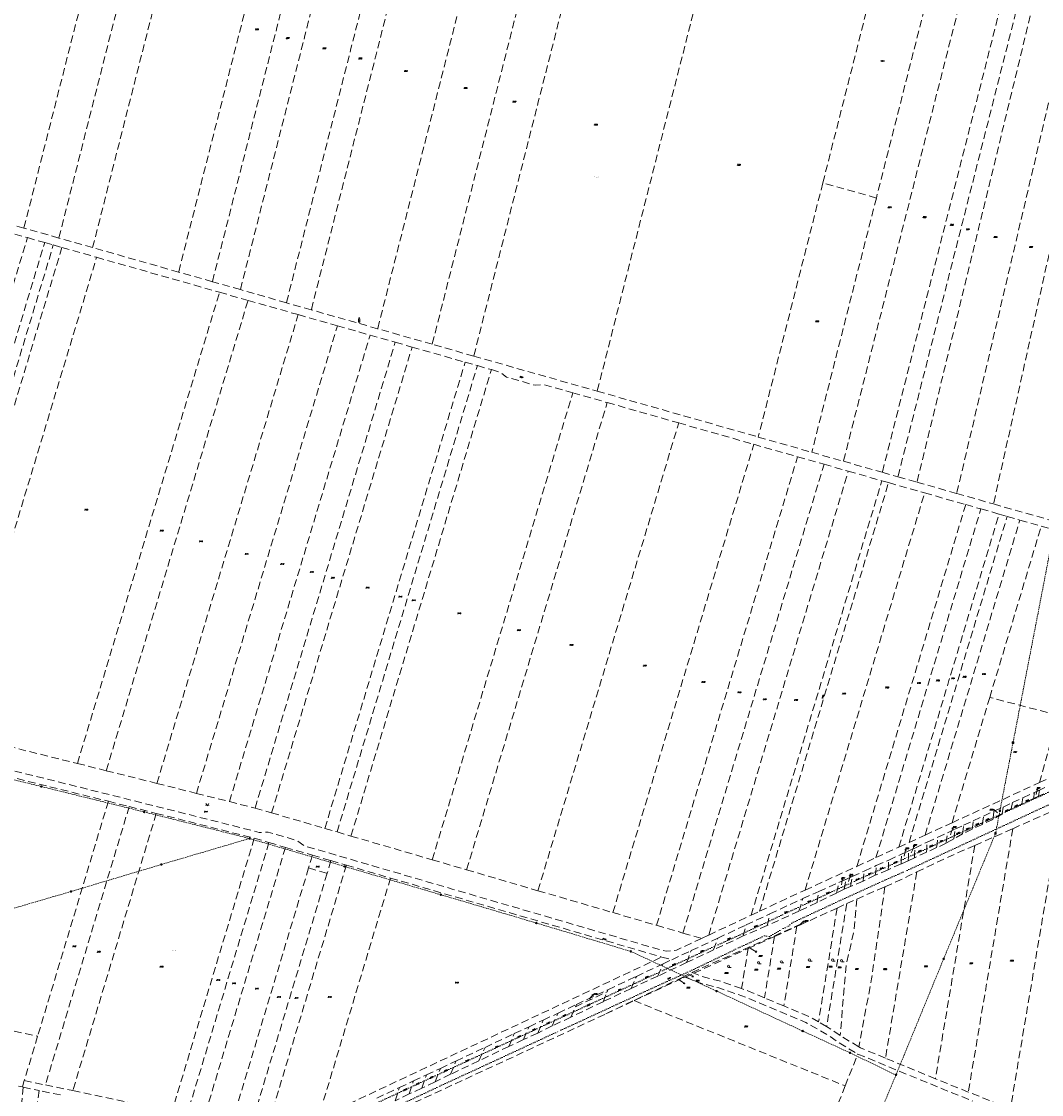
# Model space of a CAD drawing. Header units: metres. Extents: x -626722 to -621116, y -1178216 to -1174550.
# Tile 67 of 86: x -623494 to -622813, y -1176688 to -1175971. Entities that reach past the tile are written whole.
import ezdxf
from ezdxf.enums import TextEntityAlignment as Align

# ---------------------------------------------------------------- set-up
doc = ezdxf.new("R2010")
doc.units = ezdxf.units.M
doc.header["$MEASUREMENT"] = 0
doc.linetypes.add('DASHEDX2', pattern=[1.5, 1, -0.5])
doc.linetypes.add('DOT', pattern=[0.25, 0, -0.25])
doc.layers.add('8_kat_KN_Elektřina', color=172, linetype='DASHEDX2')
doc.layers.add('8_kat_KN_Pomístní_názvy', color=210, linetype='Continuous')
for name, color, linetype, lineweight in [('8_kat_KN_Hranice parcel', 200, 'DASHEDX2', 25), ('8_kat_KN_PČ popisy', 210, 'Continuous', 0), ('8_kat_KN_Slučkové čáry', 200, 'DOT', 25), ('8_kat_KN_Značky budov', 7, 'Continuous', 0), ('8_kat_KN_Značky kultur', 7, 'Continuous', 0), ('8_kat_KN_Čísla parcel', 200, 'Continuous', 25)]:
    doc.layers.add(name, color=color, linetype=linetype, lineweight=lineweight)
doc.styles.add('Style-cs_Working', font='cs_Working.shx')
doc.styles.add('Style-ITALICS', font='ITALICS.shx')

# ---------------------------------------------------------------- blocks, each defined once
blk = doc.blocks.new('1029_105')
at = {"layer": '8_kat_KN_PČ popisy', "color": 6, "linetype": 'Continuous', "lineweight": 0}
for p, q in [((0, 0), (1.03, 2.82)), ((1.03, 2.82), (0.21, 2.05)), ((1.03, 2.82), (1.15, 1.71))]:
    blk.add_line(p, q, dxfattribs=at)
blk = doc.blocks.new('1029_79')
at = {"layer": '8_kat_KN_PČ popisy', "color": 6, "linetype": 'Continuous', "lineweight": 0}
for p, q in [((0, 0), (-2.33, 1.89)), ((-2.33, 1.89), (-1.24, 1.65)), ((-2.33, 1.89), (-1.87, 0.87))]:
    blk.add_line(p, q, dxfattribs=at)
blk = doc.blocks.new('1029_134')
at = {"layer": '8_kat_KN_PČ popisy', "color": 6, "linetype": 'Continuous', "lineweight": 0}
for p, q in [((0.52, 2.95), (-0.15, 2.06)), ((0, 0), (0.52, 2.95)), ((0.52, 2.95), (0.84, 1.88))]:
    blk.add_line(p, q, dxfattribs=at)
blk = doc.blocks.new('1029_135')
at = {"layer": '8_kat_KN_PČ popisy', "color": 6, "linetype": 'Continuous', "lineweight": 0}
for p, q in [((0, 0), (0.93, 2.85)), ((0.93, 2.85), (0.14, 2.06)), ((0.93, 2.85), (1.09, 1.75))]:
    blk.add_line(p, q, dxfattribs=at)
blk = doc.blocks.new('1029_136')
at = {"layer": '8_kat_KN_PČ popisy', "color": 6, "linetype": 'Continuous', "lineweight": 0}
for p, q in [((0.68, 2.92), (-0.04, 2.06)), ((0, 0), (0.68, 2.92)), ((0.68, 2.92), (0.94, 1.84))]:
    blk.add_line(p, q, dxfattribs=at)
blk = doc.blocks.new('1029_36')
at = {"layer": '8_kat_KN_PČ popisy', "color": 6, "linetype": 'Continuous', "lineweight": 0}
for p, q in [((0.57, 2.95), (-0.11, 2.06)), ((0, 0), (0.57, 2.95)), ((0.57, 2.95), (0.87, 1.87))]:
    blk.add_line(p, q, dxfattribs=at)
blk = doc.blocks.new('1029_57')
at = {"layer": '8_kat_KN_PČ popisy', "color": 6, "linetype": 'Continuous', "lineweight": 0}
for p, q in [((0, 0), (2.49, -1.68)), ((2.49, -1.68), (1.38, -1.53)), ((2.49, -1.68), (1.94, -0.7))]:
    blk.add_line(p, q, dxfattribs=at)
blk = doc.blocks.new('1029_149')
at = {"layer": '8_kat_KN_PČ popisy', "color": 6, "linetype": 'Continuous', "lineweight": 0}
for p, q in [((0, 0), (2.65, -1.41)), ((2.65, -1.41), (1.53, -1.38)), ((2.65, -1.41), (2, -0.5))]:
    blk.add_line(p, q, dxfattribs=at)
blk = doc.blocks.new('1029_137')
at = {"layer": '8_kat_KN_PČ popisy', "color": 6, "linetype": 'Continuous', "lineweight": 0}
for p, q in [((0, 0), (1.85, 2.36)), ((1.85, 2.36), (0.84, 1.88)), ((1.85, 2.36), (1.63, 1.27))]:
    blk.add_line(p, q, dxfattribs=at)
blk = doc.blocks.new('1029_138')
at = {"layer": '8_kat_KN_PČ popisy', "color": 6, "linetype": 'Continuous', "lineweight": 0}
for p, q in [((0, 0), (2.6, -1.5)), ((2.6, -1.5), (1.48, -1.43)), ((2.6, -1.5), (1.98, -0.57))]:
    blk.add_line(p, q, dxfattribs=at)
blk = doc.blocks.new('1029_32')
at = {"layer": '8_kat_KN_PČ popisy', "color": 6, "linetype": 'Continuous', "lineweight": 0}
for p, q in [((0, 0), (2.27, 1.97)), ((2.27, 1.97), (1.18, 1.69)), ((2.27, 1.97), (1.84, 0.93))]:
    blk.add_line(p, q, dxfattribs=at)
blk = doc.blocks.new('1029_17')
at = {"layer": '8_kat_KN_PČ popisy', "color": 6, "linetype": 'Continuous', "lineweight": 0}
for p, q in [((0, 0), (1.08, 2.8)), ((1.08, 2.8), (0.25, 2.05)), ((1.08, 2.8), (1.18, 1.69))]:
    blk.add_line(p, q, dxfattribs=at)
blk = doc.blocks.new('3.04')
at = {"layer": '8_kat_KN_Značky kultur', "color": 7, "linetype": 'Continuous', "lineweight": 13}
blk.add_line((0.01, 0), (1.76, 0), dxfattribs=at)
blk.add_circle((0.01, 0.75), 0.75, dxfattribs=at)
blk = doc.blocks.new('3.14')
at = {"layer": '8_kat_KN_Značky kultur', "color": 7, "linetype": 'Continuous', "lineweight": 13, "flags": 128}
blk.add_lwpolyline([(-1, 1.5), (0, 0), (1, 1.5)], dxfattribs=at)
at = {"layer": '8_kat_KN_Značky kultur', "color": 7, "linetype": 'Continuous', "lineweight": 13}
for centre in [(-1, 0), (1, 0)]:
    blk.add_circle(centre, 0.1, dxfattribs=at)
blk = doc.blocks.new('6.01')
at = {"layer": '8_kat_KN_Elektřina', "color": 7, "linetype": 'Continuous', "lineweight": 13}
for radius in [0.5, 0.4, 0.3, 0.2, 0.1]:
    blk.add_circle((0, 0), radius, dxfattribs=at)
blk = doc.blocks.new('6.02')
at = {"layer": '8_kat_KN_Elektřina', "color": 7, "linetype": 'Continuous', "lineweight": 13}
for p, q in [((-0.5, 0.5), (0.5, 0.5)), ((-0.5, -0.5), (-0.5, 0.5)), ((-0.5, 0.3), (0.5, 0.3)), ((-0.5, 0.1), (0.5, 0.1)), ((-0.3, -0.5), (-0.3, 0.5)), ((-0.1, -0.5), (-0.1, 0.5)), ((0.1, -0.5), (0.1, 0.5)), ((0.3, -0.5), (0.3, 0.5)), ((0.5, -0.5), (0.5, 0.5)), ((-0.5, -0.1), (0.5, -0.1)), ((-0.5, -0.3), (0.5, -0.3)), ((-0.5, -0.5), (0.5, -0.5))]:
    blk.add_line(p, q, dxfattribs=at)
blk = doc.blocks.new('4.11')
at = {"layer": '8_kat_KN_Značky budov', "lineweight": 13}
for p, q in [((-0.5, 2), (0.5, 2)), ((-0.5, 0), (-0.5, 2)), ((0, 2), (0, 3)), ((0.5, 0), (0.5, 2))]:
    blk.add_line(p, q, dxfattribs=at)
for radius in [0.5, 0.0303]:
    blk.add_circle((0, 0), radius, dxfattribs=at)

msp = doc.modelspace()

# ---------------------------------------------------------------- linework, layer by layer
at = {"layer": '8_kat_KN_Elektřina', "lineweight": 13}
for p, q in [((-622799.01, -1176279.32), (-622832.45, -1176452.64)), ((-622832.45, -1176452.64), (-622841.24, -1176498.2)), ((-623481.2, -1176481.94), (-623553.4, -1176464.27)), ((-623481.2, -1176481.94), (-623412.54, -1176498.93)), ((-622841.24, -1176498.2), (-622844.11, -1176513.21)), ((-623412.54, -1176498.93), (-623342.16, -1176516.66)), ((-623401.04, -1176534.03), (-623342.16, -1176516.66)), ((-623278.68, -1176535.33), (-623342.16, -1176516.66)), ((-622844.11, -1176513.21), (-622878.74, -1176596.95)), ((-623401.04, -1176534.03), (-623461.37, -1176552.07)), ((-623214.44, -1176554.22), (-623278.68, -1176535.33)), ((-623461.37, -1176552.07), (-623502.02, -1176563.96)), ((-623150.68, -1176573.1), (-623214.44, -1176554.22)), ((-623087.64, -1176592.07), (-623150.68, -1176573.1)), ((-623087.64, -1176592.07), (-623030.38, -1176618.57)), ((-622878.74, -1176596.95), (-622910.63, -1176674.59)), ((-622972.88, -1176645.22), (-623030.38, -1176618.57)), ((-622941.25, -1176659.8), (-622972.88, -1176645.22)), ((-622910.63, -1176674.59), (-622941.25, -1176659.8)), ((-622910.63, -1176674.59), (-622951.24, -1176771.85))]:
    msp.add_line(p, q, dxfattribs=at)
at = {"layer": '8_kat_KN_Hranice parcel', "lineweight": 13, "ltscale": 5}
for p, q in [((-622959.41, -1176078.8), (-622916.31, -1175909.03)), ((-622880.6, -1175919.18), (-622923.7, -1176088.95)), ((-622959.41, -1176078.8), (-623002.51, -1176248.56)), ((-622923.7, -1176088.95), (-622959.41, -1176078.8)), ((-622923.7, -1176088.95), (-622966.8, -1176258.73)), ((-623513.32, -1176108.88), (-623490.43, -1176115.4)), ((-623469.46, -1176115.65), (-623492.79, -1176109.01)), ((-623490.43, -1176115.4), (-623478.9, -1176118.68)), ((-623446.9, -1176122.07), (-623469.46, -1176115.65)), ((-623478.9, -1176118.68), (-623473.14, -1176120.32)), ((-623473.14, -1176120.32), (-623467.4, -1176121.95)), ((-623467.4, -1176121.95), (-623444.23, -1176128.55)), ((-623389.5, -1176138.41), (-623446.9, -1176122.07)), ((-623444.23, -1176128.55), (-623362.2, -1176151.89)), ((-623366.97, -1176144.82), (-623389.5, -1176138.41)), ((-623348.28, -1176150.14), (-623366.97, -1176144.82)), ((-623362.2, -1176151.89), (-623343.15, -1176157.31)), ((-623317.51, -1176158.9), (-623348.28, -1176150.14)), ((-623343.15, -1176157.31), (-623309.67, -1176166.84)), ((-623300.95, -1176163.61), (-623317.51, -1176158.9)), ((-623309.67, -1176166.84), (-623283.51, -1176174.29)), ((-623256.62, -1176176.23), (-623300.95, -1176163.61)), ((-623283.51, -1176174.29), (-623261.65, -1176180.51)), ((-623261.65, -1176180.51), (-623244.88, -1176185.28)), ((-623220.2, -1176186.6), (-623256.62, -1176176.23)), ((-623244.88, -1176185.28), (-623233.63, -1176188.49)), ((-623233.63, -1176188.49), (-623198.21, -1176198.57)), ((-623192.46, -1176194.5), (-623220.2, -1176186.6)), ((-623192.46, -1176194.5), (-623110.05, -1176217.95)), ((-623198.21, -1176198.57), (-623190.04, -1176200.89)), ((-623190.04, -1176200.89), (-623180.73, -1176203.55)), ((-623110.05, -1176217.95), (-623002.51, -1176248.56)), ((-623126.35, -1176219.02), (-623103.37, -1176225.56)), ((-623103.37, -1176225.56), (-623055.63, -1176239.15)), ((-623055.63, -1176239.15), (-623005.53, -1176253.41)), ((-623005.53, -1176253.41), (-622976.29, -1176261.74)), ((-623002.51, -1176248.56), (-622966.8, -1176258.73)), ((-622976.29, -1176261.74), (-622958.63, -1176266.76)), ((-622966.8, -1176258.73), (-622945.65, -1176264.75)), ((-622958.63, -1176266.76), (-622942.43, -1176271.37)), ((-622945.65, -1176264.75), (-622919.74, -1176272.12)), ((-622942.43, -1176271.37), (-622920.01, -1176277.75)), ((-622919.74, -1176272.12), (-622909.3, -1176275.09)), ((-622909.3, -1176275.09), (-622896.59, -1176278.71)), ((-622920.01, -1176277.75), (-622915.54, -1176279.03)), ((-622915.54, -1176279.03), (-622891.48, -1176285.87)), ((-622896.59, -1176278.71), (-622870.04, -1176286.27)), ((-622891.48, -1176285.87), (-622864.04, -1176293.68)), ((-622870.04, -1176286.27), (-622845.48, -1176293.26)), ((-622864.04, -1176293.68), (-622853.91, -1176296.57)), ((-622853.91, -1176296.57), (-622841.77, -1176300.02)), ((-622845.48, -1176293.26), (-622808.46, -1176303.8)), ((-622841.77, -1176300.02), (-622836.38, -1176301.56)), ((-622836.38, -1176301.56), (-622827.85, -1176303.98)), ((-622827.85, -1176303.98), (-622813.58, -1176308.05)), ((-622847.99, -1176422.42), (-622813.58, -1176308.05)), ((-622813.58, -1176308.05), (-622763.26, -1176322.37)), ((-622873.18, -1176506.16), (-622847.99, -1176422.42)), ((-622802.29, -1176434.39), (-622847.99, -1176422.42)), ((-622814.8, -1176479.35), (-622802.29, -1176434.39)), ((-623539.92, -1176445.94), (-623457.07, -1176466.58)), ((-623457.07, -1176466.58), (-623437.84, -1176471.37)), ((-623519.05, -1176471.25), (-623436.4, -1176491.82)), ((-623437.84, -1176471.37), (-623404.03, -1176479.85)), ((-622814.8, -1176479.35), (-622805.74, -1176475.12)), ((-623404.03, -1176479.85), (-623377.63, -1176486.51)), ((-622873.18, -1176506.16), (-622814.8, -1176479.35)), ((-622814.8, -1176484.32), (-622811.14, -1176482.62)), ((-623377.63, -1176486.51), (-623355.58, -1176492.06)), ((-622832.9, -1176492.73), (-622825.82, -1176489.44)), ((-622826.51, -1176493.59), (-622825.82, -1176489.44)), ((-622818.88, -1176490.03), (-622826.51, -1176493.59)), ((-622825.82, -1176489.44), (-622818.22, -1176485.91)), ((-622818.88, -1176490.03), (-622818.22, -1176485.91)), ((-622815.51, -1176488.46), (-622818.88, -1176490.03)), ((-622818.22, -1176485.91), (-622814.8, -1176484.32)), ((-622815.51, -1176488.46), (-622814.8, -1176484.32)), ((-622811.83, -1176486.74), (-622815.51, -1176488.46)), ((-623436.4, -1176491.82), (-623483.6, -1176648.71)), ((-623422.47, -1176495.32), (-623478.4, -1176681.24)), ((-623436.4, -1176491.82), (-623422.47, -1176495.32)), ((-623422.47, -1176495.32), (-623404.44, -1176499.86)), ((-623355.58, -1176492.06), (-623338.47, -1176496.37)), ((-623338.47, -1176496.37), (-623327.41, -1176499.55)), ((-622845.17, -1176498.44), (-622839.13, -1176495.63)), ((-622839.13, -1176495.63), (-622832.9, -1176492.73)), ((-622833.59, -1176496.9), (-622832.9, -1176492.73)), ((-622826.51, -1176493.59), (-622833.59, -1176496.9)), ((-623404.44, -1176499.86), (-623460.15, -1176685.06)), ((-623404.44, -1176499.86), (-623339.01, -1176516.48)), ((-623327.41, -1176499.55), (-623291.88, -1176509.94)), ((-622865.43, -1176507.86), (-622858.96, -1176504.85)), ((-622858.96, -1176504.85), (-622852.16, -1176501.69)), ((-622845.94, -1176503.89), (-622852.99, -1176507.29)), ((-622852.16, -1176501.69), (-622845.17, -1176498.44)), ((-622839.84, -1176500.37), (-622845.94, -1176503.89)), ((-623291.88, -1176509.94), (-623283.73, -1176512.32)), ((-623283.73, -1176512.32), (-623274.43, -1176515.03)), ((-622891.15, -1176514.4), (-622873.18, -1176506.16)), ((-622876.2, -1176512.87), (-622871.21, -1176510.54)), ((-622871.21, -1176510.54), (-622865.43, -1176507.86)), ((-622859.74, -1176510.42), (-622866.18, -1176513.54)), ((-622832.61, -1176510.13), (-622862.3, -1176685.98)), ((-622852.99, -1176507.29), (-622859.74, -1176510.42)), ((-622858.01, -1176521.28), (-622832.61, -1176510.13)), ((-623339.01, -1176516.48), (-623393.9, -1176698.94)), ((-623329.17, -1176519.35), (-623383.83, -1176701.05)), ((-623339.01, -1176516.48), (-623329.17, -1176519.35)), ((-623329.17, -1176519.35), (-623318.17, -1176522.57)), ((-623274.43, -1176515.03), (-623220.17, -1176530.89)), ((-622908.68, -1176522.43), (-622901.88, -1176519.32)), ((-622901.88, -1176519.32), (-622891.15, -1176514.4)), ((-622898.06, -1176523.03), (-622889.85, -1176519.21)), ((-622889.85, -1176519.21), (-622882.64, -1176515.86)), ((-622877.1, -1176519.84), (-622883.45, -1176522.74)), ((-622882.64, -1176515.86), (-622876.2, -1176512.87)), ((-622872, -1176516.94), (-622877.1, -1176519.84)), ((-622866.18, -1176513.54), (-622872, -1176516.94)), ((-623318.17, -1176522.57), (-623372.57, -1176703.41)), ((-623318.17, -1176522.57), (-623300.16, -1176527.83)), ((-622923.97, -1176529.44), (-622908.68, -1176522.43)), ((-622906.91, -1176527.15), (-622902.2, -1176524.95)), ((-622902.2, -1176524.95), (-622898.06, -1176523.03)), ((-622890.16, -1176525.8), (-622898.26, -1176529.55)), ((-622883.45, -1176522.74), (-622890.16, -1176525.8)), ((-622858.01, -1176521.28), (-622884.32, -1176677.08)), ((-623300.16, -1176527.83), (-623302.71, -1176536.31)), ((-623300.16, -1176527.83), (-623287.8, -1176531.44)), ((-623287.8, -1176531.44), (-623290.35, -1176539.92)), ((-623287.8, -1176531.44), (-623277.53, -1176534.44)), ((-623220.17, -1176530.89), (-623197.24, -1176537.59)), ((-622936.72, -1176535.28), (-622923.97, -1176529.44)), ((-622923.74, -1176534.8), (-622915.4, -1176531.06)), ((-622907.18, -1176533.55), (-622915.83, -1176537.55)), ((-622902.4, -1176531.51), (-622907.18, -1176533.55)), ((-622898.26, -1176529.55), (-622902.4, -1176531.51)), ((-623302.71, -1176536.31), (-623354.14, -1176707.27)), ((-623290.35, -1176539.92), (-623341.49, -1176709.92)), ((-623277.53, -1176534.44), (-623330.98, -1176712.12)), ((-623302.71, -1176536.31), (-623290.35, -1176539.92)), ((-623277.53, -1176534.44), (-623248.04, -1176543.06)), ((-623197.24, -1176537.59), (-623149.6, -1176551.51)), ((-622939.74, -1176541.98), (-622931.73, -1176538.39)), ((-622924.38, -1176541.21), (-622932.57, -1176545.21)), ((-622931.73, -1176538.39), (-622923.74, -1176534.8)), ((-622915.83, -1176537.55), (-622924.38, -1176541.21)), ((-622896.66, -1176539.02), (-622917.65, -1176663.35)), ((-623248.04, -1176543.06), (-623296.29, -1176703.46)), ((-623248.04, -1176543.06), (-623066.98, -1176595.82)), ((-622962.15, -1176552.04), (-622948.78, -1176546.04)), ((-622948.78, -1176546.04), (-622944.15, -1176543.96)), ((-622944.15, -1176543.96), (-622939.74, -1176541.98)), ((-622932.57, -1176545.21), (-622940.85, -1176548.71)), ((-623149.6, -1176551.51), (-623099.6, -1176566.12)), ((-622972.84, -1176556.84), (-622962.15, -1176552.04)), ((-622950.23, -1176553.13), (-622963.29, -1176559.35)), ((-622945.17, -1176550.49), (-622950.23, -1176553.13)), ((-622940.85, -1176548.71), (-622945.17, -1176550.49)), ((-622936.81, -1176557.15), (-622917.93, -1176548.85)), ((-622994.8, -1176566.98), (-622972.84, -1176556.84)), ((-622963.29, -1176559.35), (-622975.34, -1176565.22)), ((-622943.46, -1176560.18), (-622956.88, -1176642.32)), ((-622949.88, -1176563.1), (-622943.46, -1176560.18)), ((-622943.46, -1176560.18), (-622936.81, -1176557.15)), ((-623099.6, -1176566.12), (-623070.42, -1176574.65)), ((-623035.61, -1176581.13), (-623007.29, -1176567.88)), ((-623010.67, -1176574.41), (-622994.8, -1176566.98)), ((-623007.29, -1176567.88), (-623001.64, -1176565.24)), ((-622975.34, -1176565.22), (-622996.59, -1176574.84)), ((-622974.81, -1176574.44), (-622949.88, -1176563.1)), ((-622949.88, -1176563.1), (-622962.31, -1176639.2)), ((-623070.42, -1176574.65), (-623052.8, -1176579.8)), ((-623046.87, -1176606.11), (-622974.88, -1176574.18)), ((-623029.5, -1176583.22), (-623010.67, -1176574.41)), ((-622996.59, -1176574.84), (-623012.6, -1176581.74)), ((-622991.68, -1176582.11), (-622978.53, -1176576.13)), ((-622976.76, -1176575.32), (-622985.44, -1176628.48)), ((-622978.53, -1176576.13), (-622974.88, -1176574.18)), ((-622978.53, -1176576.13), (-622976.76, -1176575.32)), ((-622976.76, -1176575.32), (-622974.81, -1176574.44)), ((-622974.88, -1176574.18), (-622974.81, -1176574.44)), ((-623052.8, -1176579.8), (-623040.38, -1176583.38)), ((-623047.25, -1176591.53), (-623029.5, -1176583.22)), ((-623040.38, -1176583.38), (-623035.61, -1176581.13)), ((-623012.6, -1176581.74), (-623032.38, -1176591.02)), ((-623009.28, -1176590.12), (-622991.68, -1176582.11)), ((-622991.68, -1176582.11), (-622998.37, -1176623.04)), ((-623032.38, -1176591.02), (-623050.46, -1176599.51)), ((-623009.28, -1176590.12), (-623013.66, -1176616.93)), ((-623066.98, -1176595.82), (-623060.26, -1176597.64)), ((-623065.99, -1176600.33), (-623060.26, -1176597.64)), ((-623083.93, -1176608.75), (-623065.99, -1176600.33)), ((-623050.46, -1176599.51), (-623069.63, -1176608.56)), ((-623104.38, -1176633.79), (-623053.24, -1176609.4)), ((-623102.87, -1176617.64), (-623083.93, -1176608.75)), ((-623069.63, -1176608.56), (-623087.48, -1176616.82)), ((-623053.24, -1176609.4), (-623046.87, -1176606.11)), ((-623052.5, -1176609.64), (-623053.24, -1176609.4)), ((-623052.5, -1176609.64), (-623051.44, -1176609.18)), ((-623051.44, -1176609.18), (-623045.48, -1176606.59)), ((-623045.48, -1176606.59), (-623046.87, -1176606.11)), ((-623124.58, -1176629.03), (-623103.43, -1176619.03)), ((-623123.91, -1176627.51), (-623102.87, -1176617.64)), ((-623087.48, -1176616.82), (-623106.11, -1176625.64)), ((-623103.43, -1176619.03), (-623102.87, -1176617.64)), ((-623594.72, -1176625.43), (-623483.6, -1176648.71)), ((-623106.11, -1176625.64), (-623127.68, -1176635.98)), ((-623104.38, -1176633.79), (-623085.42, -1176624.95)), ((-623085.42, -1176624.95), (-622944.51, -1176681.89)), ((-622985.44, -1176628.48), (-622998.37, -1176623.04)), ((-623146.13, -1176637.95), (-623136.2, -1176633.29)), ((-623136.2, -1176633.29), (-623123.91, -1176627.51)), ((-623124.58, -1176629.03), (-623123.91, -1176627.51)), ((-623155.57, -1176642.38), (-623146.13, -1176637.95)), ((-623127.68, -1176635.98), (-623140.12, -1176641.88)), ((-622956.88, -1176642.32), (-622962.31, -1176639.2)), ((-623483.6, -1176648.71), (-623492.5, -1176678.28)), ((-623165.38, -1176646.98), (-623155.57, -1176642.38)), ((-623149.78, -1176646.57), (-623159.26, -1176650.99)), ((-623140.12, -1176641.88), (-623149.78, -1176646.57)), ((-622935.4, -1176655.83), (-622947.88, -1176648.19)), ((-623169.01, -1176655.51), (-623189.15, -1176665.21)), ((-623159.26, -1176650.99), (-623169.01, -1176655.51)), ((-623204.33, -1176665.27), (-623184.93, -1176656.16)), ((-622944.51, -1176681.89), (-622936.1, -1176660.61)), ((-623224.09, -1176674.54), (-623214.78, -1176670.17)), ((-623214.78, -1176670.17), (-623204.33, -1176665.27)), ((-623189.15, -1176665.21), (-623207.92, -1176674.15)), ((-622884.32, -1176677.08), (-622917.65, -1176663.35)), ((-623232.73, -1176678.6), (-623224.09, -1176674.54)), ((-623207.92, -1176674.15), (-623218.31, -1176679.18)), ((-622862.3, -1176685.98), (-622884.32, -1176677.08)), ((-623493.33, -1176682.71), (-623498.52, -1176745.98)), ((-623496.33, -1176682.08), (-623493.8, -1176682.61)), ((-623493.8, -1176682.61), (-623492.5, -1176678.28)), ((-623493.8, -1176682.61), (-623493.33, -1176682.71)), ((-623493.33, -1176682.71), (-623482.49, -1176684.98)), ((-623492.5, -1176678.28), (-623478.4, -1176681.24)), ((-623478.4, -1176681.24), (-623460.15, -1176685.06)), ((-623257.2, -1176690.08), (-623242.13, -1176683.01)), ((-623242.13, -1176683.01), (-623232.73, -1176678.6)), ((-623227.24, -1176683.43), (-623235.52, -1176687.27)), ((-623218.31, -1176679.18), (-623227.24, -1176683.43)), ((-622944.51, -1176681.89), (-622998.45, -1176818.34)), ((-623482.49, -1176684.98), (-623491.41, -1176742.76)), ((-623468.32, -1176687.95), (-623482.49, -1176684.98)), ((-623460.15, -1176685.06), (-623393.9, -1176698.94)), ((-623235.52, -1176687.27), (-623244.99, -1176691.86)), ((-622834.24, -1176697.2), (-622862.3, -1176685.98))]:
    msp.add_line(p, q, dxfattribs=at)
at = {"layer": '8_kat_KN_Hranice parcel', "lineweight": 13, "ltscale": 5, "flags": 128}
for points in [[(-623406.62, -1175769.61), (-623449.7, -1175939.31), (-623492.79, -1176109.01)], [(-623383.29, -1175776.25), (-623426.38, -1175945.95), (-623469.46, -1176115.65)], [(-623446.9, -1176122.07), (-623403.78, -1175952.26), (-623360.71, -1175782.67)], [(-623303.33, -1175798.99), (-623346.41, -1175968.7), (-623389.5, -1176138.41)], [(-623280.8, -1175805.39), (-623323.89, -1175975.1), (-623366.97, -1176144.82)], [(-623262.11, -1175810.71), (-623305.19, -1175980.42), (-623348.28, -1176150.14)], [(-623231.34, -1175819.46), (-623274.43, -1175989.18), (-623317.51, -1176158.9)], [(-623214.77, -1175824.17), (-623257.86, -1175993.89), (-623300.95, -1176163.61)], [(-623170.44, -1175836.77), (-623213.53, -1176006.5), (-623256.62, -1176176.23)], [(-623134.02, -1175847.13), (-623177.11, -1176016.86), (-623220.2, -1176186.6)], [(-623106.27, -1175855.02), (-623149.37, -1176024.76), (-623192.46, -1176194.5)], [(-623023.85, -1175878.45), (-623066.95, -1176048.2), (-623110.05, -1176217.95)], [(-622859.44, -1175925.2), (-622902.55, -1176094.98), (-622945.65, -1176264.75)], [(-622833.53, -1175932.57), (-622876.64, -1176102.35), (-622919.74, -1176272.12)], [(-622823.1, -1175935.53), (-622866.2, -1176105.31), (-622909.3, -1176275.09)], [(-622813.84, -1175938.17), (-622855.22, -1176108.44), (-622896.59, -1176278.71)], [(-622789.85, -1175944.99), (-622829.95, -1176115.63), (-622870.04, -1176286.27)], [(-622769.37, -1175950.81), (-622807.43, -1176122.03), (-622845.48, -1176293.26)], [(-623492.79, -1176109.01), (-623554.5, -1176091.44), (-623557.49, -1176085.89)], [(-623586.57, -1176434.32), (-623538.39, -1176274.53), (-623490.43, -1176115.4)], [(-623574.92, -1176437.22), (-623526.88, -1176277.85), (-623478.9, -1176118.68)], [(-623569.11, -1176438.67), (-623521.13, -1176279.51), (-623473.14, -1176120.32)], [(-623467.4, -1176121.95), (-623515.36, -1176281.03), (-623563.32, -1176440.11)], [(-623539.92, -1176445.94), (-623492.07, -1176287.25), (-623444.23, -1176128.55)], [(-623457.07, -1176466.58), (-623409.64, -1176309.24), (-623362.2, -1176151.89)], [(-623437.84, -1176471.37), (-623390.49, -1176314.34), (-623343.15, -1176157.31)], [(-623404.03, -1176479.85), (-623356.85, -1176323.35), (-623309.67, -1176166.84)], [(-623377.63, -1176486.51), (-623330.57, -1176330.4), (-623283.51, -1176174.29)], [(-623355.58, -1176492.06), (-623308.61, -1176336.28), (-623261.65, -1176180.51)], [(-623338.47, -1176496.37), (-623291.68, -1176340.83), (-623244.88, -1176185.28)], [(-623327.41, -1176499.55), (-623280.52, -1176344.02), (-623233.63, -1176188.49)], [(-623291.88, -1176509.94), (-623245.05, -1176354.26), (-623198.21, -1176198.57)], [(-623283.73, -1176512.32), (-623236.89, -1176356.6), (-623190.04, -1176200.89)], [(-623274.43, -1176515.03), (-623227.58, -1176359.29), (-623180.73, -1176203.55)], [(-623180.73, -1176203.55), (-623175.52, -1176205.03), (-623170.68, -1176208.48), (-623151.46, -1176214), (-623145.52, -1176213.57), (-623126.35, -1176219.02)], [(-623220.17, -1176530.89), (-623173.26, -1176374.95), (-623126.35, -1176219.02)], [(-623197.24, -1176537.59), (-623150.31, -1176381.58), (-623103.37, -1176225.56)], [(-623149.6, -1176551.51), (-623102.62, -1176395.33), (-623055.63, -1176239.15)], [(-623099.6, -1176566.12), (-623052.57, -1176409.77), (-623005.53, -1176253.41)], [(-623070.42, -1176574.65), (-623023.36, -1176418.19), (-622976.29, -1176261.74)], [(-623052.8, -1176579.8), (-623005.72, -1176423.28), (-622958.63, -1176266.76)], [(-623035.61, -1176581.13), (-622989.02, -1176426.25), (-622942.43, -1176271.37)], [(-623007.29, -1176567.88), (-622963.65, -1176422.82), (-622920.01, -1176277.75)], [(-623001.64, -1176565.24), (-622958.59, -1176422.14), (-622915.54, -1176279.03)], [(-622971.29, -1176551.14), (-622930.97, -1176417.12), (-622891.48, -1176285.87)], [(-622936.72, -1176535.28), (-622900.38, -1176414.48), (-622864.04, -1176293.68)], [(-622923.97, -1176529.44), (-622888.94, -1176413.01), (-622853.91, -1176296.57)], [(-622908.68, -1176522.43), (-622875.23, -1176411.23), (-622841.77, -1176300.02)], [(-622901.88, -1176519.32), (-622869.13, -1176410.44), (-622836.38, -1176301.56)], [(-622891.15, -1176514.4), (-622859.5, -1176409.19), (-622827.85, -1176303.98)], [(-623040.38, -1176583.38), (-623057.14, -1176591.28), (-623064.04, -1176591.95), (-623072.47, -1176589.68), (-623206.77, -1176550.44), (-623305.75, -1176521.51), (-623310.57, -1176517.95), (-623329.79, -1176512.4), (-623335.81, -1176512.73), (-623341.07, -1176511.19), (-623429.72, -1176488.85), (-623610.46, -1176443.85), (-623643.73, -1176436.01), (-623648.96, -1176433.4), (-623657.64, -1176426.17), (-623658.68, -1176422.83)], [(-622839.84, -1176500.37), (-622839.81, -1176500.16), (-622839.13, -1176495.63)], [(-622833.59, -1176496.9), (-622837.7, -1176499.18), (-622839.84, -1176500.37)], [(-622800.23, -1176495.75), (-622817.23, -1176596.48), (-622834.24, -1176697.2)], [(-622832.61, -1176510.13), (-622821.82, -1176505.32), (-622800.23, -1176495.75)], [(-622859.74, -1176510.42), (-622859.58, -1176509.3), (-622858.96, -1176504.85)], [(-622852.99, -1176507.29), (-622852.83, -1176506.18), (-622852.16, -1176501.69)], [(-622845.94, -1176503.89), (-622845.8, -1176502.93), (-622845.17, -1176498.44)], [(-622872, -1176516.94), (-622871.75, -1176514.93), (-622871.21, -1176510.54)], [(-622866.18, -1176513.54), (-622866.01, -1176512.27), (-622865.43, -1176507.86)], [(-622890.16, -1176525.8), (-622890.05, -1176523.47), (-622889.85, -1176519.21)], [(-622883.45, -1176522.74), (-622883.16, -1176520.25), (-622882.64, -1176515.86)], [(-622877.1, -1176519.84), (-622876.77, -1176517.26), (-622876.2, -1176512.87)], [(-622902.4, -1176531.51), (-622902.32, -1176529.01), (-622902.2, -1176524.95)], [(-622898.26, -1176529.55), (-622898.19, -1176527.16), (-622898.06, -1176523.03)], [(-622896.66, -1176539.02), (-622885.29, -1176533.52), (-622867.47, -1176525.41), (-622858.01, -1176521.28)], [(-622915.83, -1176537.55), (-622915.67, -1176535.12), (-622915.4, -1176531.06)], [(-622915.4, -1176531.06), (-622913.5, -1176530.21), (-622906.91, -1176527.15)], [(-622907.18, -1176533.55), (-622907.08, -1176531.2), (-622906.91, -1176527.15)], [(-622971.29, -1176551.14), (-622953.09, -1176542.79), (-622936.72, -1176535.28)], [(-622932.57, -1176545.21), (-622932.23, -1176542.47), (-622931.73, -1176538.39)], [(-622924.38, -1176541.21), (-622924.15, -1176538.88), (-622923.74, -1176534.8)], [(-622917.93, -1176548.85), (-622905.13, -1176543.25), (-622901.75, -1176541.48), (-622896.66, -1176539.02)], [(-622950.23, -1176553.13), (-622949.71, -1176550.58), (-622948.78, -1176546.04)], [(-622945.17, -1176550.49), (-622944.82, -1176548.28), (-622944.15, -1176543.96)], [(-622940.85, -1176548.71), (-622940.44, -1176546.23), (-622939.74, -1176541.98)], [(-623001.64, -1176565.24), (-622981.53, -1176555.84), (-622971.29, -1176551.14)], [(-622963.29, -1176559.35), (-622962.88, -1176556.75), (-622962.15, -1176552.04)], [(-622917.93, -1176548.85), (-622926.89, -1176610.37), (-622935.4, -1176655.83)], [(-622975.34, -1176565.22), (-622974.4, -1176562.08), (-622972.84, -1176556.84)], [(-622936.81, -1176557.15), (-622938.78, -1176579.28), (-622943.7, -1176600.02), (-622947.88, -1176648.19)], [(-622996.59, -1176574.84), (-622995.99, -1176572.22), (-622994.8, -1176566.98)], [(-623012.6, -1176581.74), (-623012.08, -1176579.78), (-623010.67, -1176574.41)], [(-623032.38, -1176591.02), (-623031.47, -1176588.56), (-623029.5, -1176583.22)], [(-623060.26, -1176597.64), (-623052.05, -1176593.78), (-623047.25, -1176591.53)], [(-623050.46, -1176599.51), (-623049.42, -1176596.92), (-623047.25, -1176591.53)], [(-623045.48, -1176606.59), (-623045.12, -1176606.43), (-623009.28, -1176590.12)], [(-623296.29, -1176703.46), (-623181.64, -1176649.64), (-623066.98, -1176595.82)], [(-623069.63, -1176608.56), (-623068.44, -1176605.88), (-623065.99, -1176600.33)], [(-623087.48, -1176616.82), (-623086.27, -1176614.1), (-623084.48, -1176610.06), (-623083.93, -1176608.75)], [(-623085.42, -1176624.95), (-623053.3, -1176609.99), (-623052.5, -1176609.64)], [(-623051.44, -1176609.18), (-623041.85, -1176613.05), (-623028.95, -1176616.4), (-623011.03, -1176622.6), (-622970.75, -1176639.54), (-622955.84, -1176648.1), (-622949.03, -1176652.89), (-622936.1, -1176660.61)], [(-623013.66, -1176616.93), (-623027.64, -1176612.09), (-623040.43, -1176608.77), (-623045.48, -1176606.59)], [(-623106.11, -1176625.64), (-623104.94, -1176622.76), (-623103.43, -1176619.03)], [(-622998.37, -1176623.04), (-623009.42, -1176618.4), (-623013.66, -1176616.93)], [(-623334.21, -1176740.17), (-623167.16, -1176663.04), (-623104.38, -1176633.79)], [(-623140.12, -1176641.88), (-623138.49, -1176638.3), (-623136.2, -1176633.29)], [(-623127.68, -1176635.98), (-623126.17, -1176632.59), (-623124.58, -1176629.03)], [(-622962.31, -1176639.2), (-622968.75, -1176635.5), (-622985.44, -1176628.48)], [(-623149.78, -1176646.57), (-623148.17, -1176642.78), (-623146.13, -1176637.95)], [(-623184.93, -1176656.16), (-623173.23, -1176650.67), (-623165.38, -1176646.98)], [(-623169.01, -1176655.51), (-623167.37, -1176651.66), (-623165.38, -1176646.98)], [(-623159.26, -1176650.99), (-623157.61, -1176647.15), (-623155.57, -1176642.38)], [(-622947.88, -1176648.19), (-622953.42, -1176644.3), (-622956.88, -1176642.32)], [(-622917.65, -1176663.35), (-622934.39, -1176656.45), (-622935.4, -1176655.83)], [(-623189.15, -1176665.21), (-623187.08, -1176660.77), (-623184.93, -1176656.16)], [(-622936.1, -1176660.61), (-622878.31, -1176684.42), (-622859.43, -1176691.97)], [(-623218.31, -1176679.18), (-623216.41, -1176674.33), (-623214.78, -1176670.17)], [(-623207.92, -1176674.15), (-623206.06, -1176669.55), (-623204.33, -1176665.27)], [(-623227.24, -1176683.43), (-623225.55, -1176678.57), (-623224.57, -1176675.75), (-623224.09, -1176674.54)], [(-623244.99, -1176691.86), (-623243.37, -1176686.84), (-623242.13, -1176683.01)], [(-623235.52, -1176687.27), (-623234, -1176682.5), (-623233.12, -1176679.71), (-623232.73, -1176678.6)]]:
    msp.add_lwpolyline(points, dxfattribs=at)
at = {"layer": '8_kat_KN_PČ popisy', "lineweight": 0}
for p, q in [((-622816.94, -1176487.36), (-622816.72, -1176486.16)), ((-622842.75, -1176499.57), (-622843.25, -1176499.17)), ((-622874.2, -1176514.11), (-622873.47, -1176512.1)), ((-622905.09, -1176528.45), (-622904.64, -1176526.45)), ((-622900.36, -1176526.32), (-622899.45, -1176523.95)), ((-622946.94, -1176547.51), (-622946.71, -1176546.21)), ((-622942.36, -1176545.34), (-622941.92, -1176543.99)), ((-622975.03, -1176574.45), (-622974.19, -1176573.71)), ((-623008.71, -1176589.55), (-623006.08, -1176591.07)), ((-623055.72, -1176610.88), (-623054.02, -1176612.03)), ((-623048.68, -1176607.56), (-623048.4, -1176607.71)), ((-623115.24, -1176624.01), (-623114.42, -1176622.95))]:
    msp.add_line(p, q, dxfattribs=at)
at = {"layer": '8_kat_KN_Slučkové čáry', "lineweight": 0, "ltscale": 5}
for p, q in [((-622776.24, -1176470.75), (-622837.7, -1176499.18)), ((-622903.22, -1176538.02), (-622799.58, -1176489.97)), ((-622845.8, -1176502.93), (-622852.83, -1176506.18)), ((-622839.81, -1176500.16), (-622845.8, -1176502.93)), ((-622839.81, -1176500.16), (-622837.7, -1176499.18)), ((-622866.01, -1176512.27), (-622871.75, -1176514.93)), ((-622859.58, -1176509.3), (-622866.01, -1176512.27)), ((-622852.83, -1176506.18), (-622859.58, -1176509.3)), ((-622876.77, -1176517.26), (-622883.16, -1176520.25)), ((-622871.75, -1176514.93), (-622876.77, -1176517.26)), ((-622890.05, -1176523.47), (-622898.19, -1176527.16)), ((-622883.16, -1176520.25), (-622890.05, -1176523.47)), ((-622915.67, -1176535.12), (-622907.08, -1176531.2)), ((-622907.08, -1176531.2), (-622902.32, -1176529.01)), ((-622898.19, -1176527.16), (-622902.32, -1176529.01)), ((-622932.23, -1176542.47), (-622924.15, -1176538.88)), ((-622924.15, -1176538.88), (-622915.67, -1176535.12)), ((-622919.3, -1176545.05), (-622903.22, -1176538.02)), ((-622949.71, -1176550.58), (-622944.82, -1176548.28)), ((-622948.53, -1176558.4), (-622919.3, -1176545.05)), ((-622944.82, -1176548.28), (-622940.44, -1176546.23)), ((-622932.23, -1176542.47), (-622940.44, -1176546.23)), ((-622962.88, -1176556.75), (-622949.71, -1176550.58)), ((-622984.58, -1176566.76), (-622974.4, -1176562.08)), ((-622980.15, -1176573.13), (-622948.53, -1176558.4)), ((-622962.88, -1176556.75), (-622974.4, -1176562.08)), ((-622995.99, -1176572.22), (-622984.58, -1176566.76)), ((-623012.08, -1176579.78), (-622995.99, -1176572.22)), ((-622995.11, -1176582.07), (-622985.85, -1176576.87)), ((-622985.85, -1176576.87), (-622982.45, -1176575.31)), ((-622982.45, -1176575.31), (-622980.15, -1176573.13)), ((-623012.08, -1176579.78), (-623031.47, -1176588.56)), ((-623015.75, -1176589.77), (-622998.46, -1176581.77)), ((-622998.46, -1176581.77), (-622995.11, -1176582.07)), ((-623049.42, -1176596.92), (-623031.47, -1176588.56)), ((-623048.06, -1176605.25), (-623015.75, -1176589.77)), ((-623049.42, -1176596.92), (-623068.44, -1176605.88)), ((-623086.27, -1176614.1), (-623068.44, -1176605.88)), ((-623079.24, -1176619.36), (-623048.06, -1176605.25)), ((-623079.24, -1176619.36), (-623136.06, -1176645.53)), ((-623104.94, -1176622.76), (-623086.27, -1176614.1)), ((-623126.17, -1176632.59), (-623104.94, -1176622.76)), ((-623138.49, -1176638.3), (-623126.17, -1176632.59)), ((-623148.17, -1176642.78), (-623138.49, -1176638.3)), ((-623215.14, -1176682.05), (-623136.06, -1176645.53)), ((-623167.37, -1176651.66), (-623157.61, -1176647.15)), ((-623157.61, -1176647.15), (-623148.17, -1176642.78)), ((-623187.08, -1176660.77), (-623167.37, -1176651.66)), ((-623206.06, -1176669.55), (-623187.08, -1176660.77)), ((-623216.41, -1176674.33), (-623206.06, -1176669.55)), ((-623225.55, -1176678.57), (-623216.41, -1176674.33)), ((-623243.96, -1176695.61), (-623215.14, -1176682.05)), ((-623243.37, -1176686.84), (-623234, -1176682.5)), ((-623234, -1176682.5), (-623225.55, -1176678.57)), ((-623243.37, -1176686.84), (-623258.32, -1176693.83))]:
    msp.add_line(p, q, dxfattribs=at)

# ---------------------------------------------------------------- block references
at = {"layer": '8_kat_KN_Elektřina', "lineweight": 13}
for name, p in [('6.02', (-622832.45, -1176452.64)), ('6.01', (-623481.2, -1176481.94)), ('6.01', (-623481.2, -1176481.94)), ('6.01', (-623412.54, -1176498.93)), ('6.01', (-623412.54, -1176498.93)), ('6.01', (-622841.24, -1176498.2)), ('6.02', (-622844.11, -1176513.21)), ('6.01', (-623342.16, -1176516.66)), ('6.01', (-623401.04, -1176534.03)), ('6.01', (-623401.04, -1176534.03)), ('6.01', (-623278.68, -1176535.33)), ('6.01', (-623461.37, -1176552.07)), ('6.01', (-623214.44, -1176554.22)), ('6.01', (-623150.68, -1176573.1)), ('6.01', (-623087.64, -1176592.07)), ('6.01', (-623087.64, -1176592.07)), ('6.01', (-622878.74, -1176596.95)), ('6.01', (-623030.38, -1176618.57)), ('6.01', (-623030.38, -1176618.57)), ('6.01', (-623030.38, -1176618.57)), ('6.01', (-622972.88, -1176645.22)), ('6.01', (-622941.25, -1176659.8)), ('6.01', (-622941.25, -1176659.8)), ('6.01', (-622910.63, -1176674.59))]:
    msp.add_blockref(name, p, dxfattribs=at)
at = {"layer": '8_kat_KN_PČ popisy', "lineweight": 0}
for name, p in [('1029_36', (-622816.72, -1176486.16)), ('1029_79', (-622843.25, -1176499.17)), ('1029_105', (-622873.47, -1176512.1)), ('1029_136', (-622904.64, -1176526.45)), ('1029_17', (-622899.45, -1176523.95)), ('1029_135', (-622941.92, -1176543.99)), ('1029_134', (-622946.71, -1176546.21)), ('1029_32', (-622974.19, -1176573.71)), ('1029_138', (-623006.08, -1176591.07)), ('1029_57', (-623054.02, -1176612.03)), ('1029_149', (-623048.4, -1176607.71)), ('1029_137', (-623114.42, -1176622.95))]:
    msp.add_blockref(name, p, dxfattribs=at)
at = {"layer": '8_kat_KN_Značky budov', "lineweight": 13}
msp.add_blockref('4.11', (-623268.95, -1176171.56), dxfattribs=at)
msp.add_blockref('4.11', (-623268.95, -1176171.56), dxfattribs=at)
at = {"layer": '8_kat_KN_Značky kultur', "lineweight": 13}
for name, p in [('3.14', (-623370.33, -1176494.82)), ('3.04', (-622987.17, -1176599.76)), ('3.04', (-622968.37, -1176598.5)), ('3.04', (-622952.95, -1176598.56)), ('3.04', (-622946.98, -1176599.03)), ('3.04', (-623022.41, -1176602.73)), ('3.04', (-623002.37, -1176600.42))]:
    msp.add_blockref(name, p, dxfattribs=at)

# ---------------------------------------------------------------- texts
at = {"layer": '8_kat_KN_Pomístní_názvy', "lineweight": 0, "style": 'Style-cs_Working'}
for s, p in [('Hájkové', (-623110.629, -1176074.778)), ('±tvrtky', (-623392.498, -1176591.228))]:
    msp.add_text(s, height=0.7, dxfattribs=at).set_placement(p, align=Align.MIDDLE_CENTER)
at = {"layer": '8_kat_KN_Čísla parcel', "lineweight": 0, "style": 'Style-ITALICS'}
for s, p in [('3338', (-623338.51, -1175976.68)), ('3337', (-623317.91, -1175982.54)), ('3336', (-623293.54, -1175989.39)), ('3335', (-623269.51, -1175996.13)), ('3334', (-623239, -1176004.56)), ('4014', (-622920.76, -1175997.82)), ('3333', (-623199.24, -1176015.83)), ('3332', (-623166.66, -1176024.96)), ('3330', (-623112.26, -1176040.23)), ('3329', (-623016.74, -1176067.12)), ('3327', (-622916.1, -1176095.47)), ('3326', (-622892.89, -1176102.09)), ('3325', (-622874.58, -1176107.2)), ('3324', (-622863.87, -1176110.26)), ('3323', (-622845.44, -1176115.32)), ('3322', (-622821.77, -1176122.02)), ('3328', (-622964.53, -1176171.62)), ('3408', (-623452.47, -1176297.51)), ('3409', (-623402.1, -1176311.47)), ('3410', (-623375.92, -1176318.58)), ('3411', (-623345.3, -1176326.99)), ('3412', (-623321.57, -1176333.7)), ('3413', (-623301.89, -1176338.98)), ('3414', (-623287.83, -1176342.94)), ('3415', (-623264.62, -1176349.49)), ('3416', (-623242.77, -1176355.54)), ('3417', (-623233.91, -1176358.06)), ('3418', (-623203.52, -1176366.72)), ('3419', (-623163.6, -1176377.89)), ('3420', (-623128.59, -1176387.7)), ('3421', (-623079.44, -1176401.55)), ('3422', (-623040.45, -1176412.58)), ('3430', (-622883.87, -1176411.51)), ('3431', (-622873.75, -1176410.05)), ('3432', (-622866.14, -1176409.04)), ('3433', (-622853.27, -1176407.21)), ('3423', (-623016.4, -1176419.34)), ('3427', (-622946.62, -1176420.2)), ('3428', (-622917.82, -1176416.18)), ('3429', (-622896.58, -1176413.19)), ('3424', (-622999.42, -1176423.99)), ('3425', (-622978.6, -1176424.56)), ('3434', (-622832.36, -1176459.3)), ('3441', (-623372.57, -1176499.14)), ('3445', (-623297.97, -1176535.85)), ('3452', (-623460.42, -1176589.1)), ('3451', (-623444.01, -1176592.69)), ('3580', (-622834.54, -1176598.53)), ('3450', (-623402.21, -1176602.55)), ('3589', (-623005.12, -1176604.55)), ('3588', (-622989.96, -1176603.87)), ('3587', (-622970.57, -1176602.92)), ('3586', (-622955.65, -1176602.65)), ('3585', (-622949.59, -1176603.11)), ('3584', (-622937.94, -1176604.19)), ('3583', (-622919.16, -1176604.29)), ('3582', (-622891.94, -1176602.4)), ('3581', (-622861.6, -1176600.39)), ('3449', (-623364.3, -1176611.45)), ('3442', (-623205.11, -1176613.3)), ('3590', (-623025.11, -1176606.86)), ('3448', (-623353.97, -1176613.83)), ('3447', (-623338.6, -1176617.33)), ('3446', (-623323.79, -1176622.86)), ('3444', (-623312, -1176623.47)), ('3443', (-623289.92, -1176622.88)), ('3591', (-623011.89, -1176642.58))]:
    msp.add_text(s, height=0.7, dxfattribs=at).set_placement(p)
for s, rotation, p in [('3331', 344, (-623161.954, -1176208.527)), ('3426', 73, (-622959.417, -1176423.368)), ('3533', 24, (-622824.034, -1176492.306)), ('3531', 24, (-622837.614, -1176498.906)), ('3532', 24, (-622831.414, -1176495.776)), ('3529', 24, (-622850.544, -1176504.896)), ('3526', 24, (-622870.214, -1176514.026)), ('3527', 21.999997, (-622863.861, -1176511.088)), ('3528', 21.999997, (-622857.421, -1176508.058)), ('3524', 21.999997, (-622881.261, -1176519.218)), ('3522', 21.999997, (-622895.781, -1176525.928)), ('3523', 21.999997, (-622888.131, -1176522.538)), ('3519', 21.999997, (-622912.081, -1176533.518)), ('3517', 21.999997, (-622929.141, -1176541.058)), ('3518', 21.999997, (-622921.301, -1176537.438)), ('3516', 21.999997, (-622937.371, -1176544.788)), ('3513', 21.999997, (-622957.271, -1176553.958)), ('3512', 21.999997, (-622969.611, -1176559.518)), ('3511', 21.999997, (-622985.051, -1176566.648)), ('3509', 24, (-623005.274, -1176576.216)), ('3440', 343, (-623106.668, -1176583.812)), ('3508', 24, (-623023.174, -1176584.526)), ('3504', 24, (-623041.114, -1176592.736)), ('3503', 24, (-623059.914, -1176601.736)), ('3502', 24, (-623078.014, -1176610.096)), ('3474', 25, (-623063.02, -1176610.92)), ('3501', 24, (-623096.094, -1176618.566)), ('3500', 24, (-623116.904, -1176628.716)), ('3498', 24, (-623132.984, -1176635.716)), ('3497', 24, (-623143.894, -1176640.806)), ('3495', 24, (-623163.234, -1176649.816)), ('3496', 24, (-623153.354, -1176645.196)), ('3494', 24, (-623178.164, -1176656.676)), ('3493', 24, (-623197.974, -1176665.926)), ('3491', 24, (-623221.604, -1176676.996)), ('3492', 24, (-623212.204, -1176672.556)), ('3489', 24, (-623239.344, -1176685.256)), ('3490', 24, (-623230.894, -1176681.306))]:
    msp.add_text(s, height=0.7, rotation=rotation, dxfattribs=at).set_placement(p)
for s, p in [('3534', (-622815.513, -1176483.32)), ('3530', (-622846.866, -1176497.68)), ('3525', (-622871.509, -1176509.43)), ('3520', (-622903.249, -1176523.64)), ('3521', (-622897.784, -1176521.3)), ('3515', (-622940.531, -1176541.27)), ('3514', (-622945.958, -1176543.37)), ('3510', (-622970.451, -1176572.08)), ('3507', (-623001.093, -1176595.48)), ('3506', (-623043.163, -1176612)), ('3499', (-623111.237, -1176620.83)), ('3505', (-623049.306, -1176616.68))]:
    msp.add_text(s, height=0.7, dxfattribs=at).set_placement(p, align=Align.CENTER)

doc.saveas('drawing.dxf')
